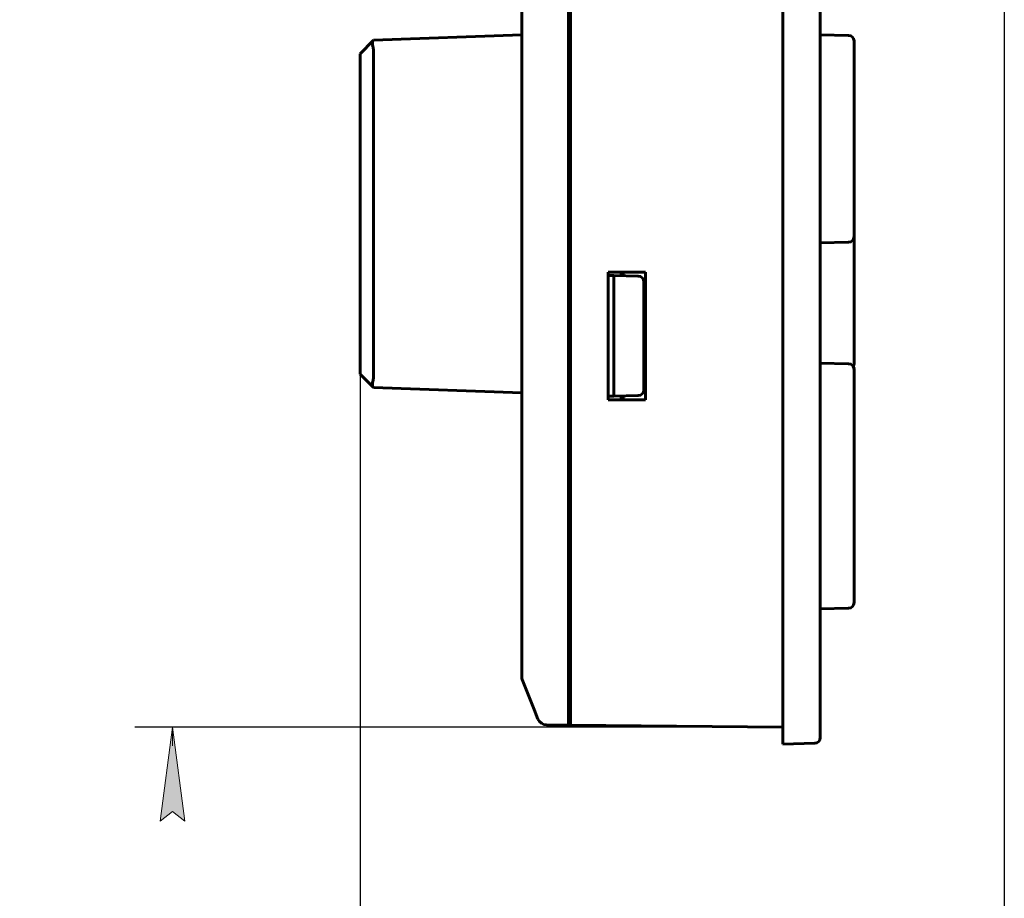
# Model space of a CAD drawing. Header units: millimetres. Extents: x 0 to 210, y 0 to 297.
# Tile 11 of 18: x 131 to 183, y 154 to 200. Entities that reach past the tile are written whole.
import ezdxf

# ---------------------------------------------------------------- set-up
doc = ezdxf.new("R2010")
doc.units = ezdxf.units.MM
doc.linetypes.add('K5LT_BASIC', pattern=[0])
doc.linetypes.add('K5LT_THIN', pattern=[0])
doc.layers.add('Системный слой', color=7, linetype='Continuous')
doc.styles.add('KDIMTEXTSTYLE', font='GOST_AU.SHX', dxfattribs={"width": 0.96, "oblique": 15, "height": 5})
doc.dimstyles.new('KDIMSTYLE (1.00)', dxfattribs={"dimtxt": 5, "dimasz": 1, "dimexe": 2, "dimexo": 0, "dimgap": 1, "dimtad": 1, "dimtxsty": 'KDIMTEXTSTYLE', "dimsah": 1, "dimcen": 0, "dimdle": 1, "dimadec": 0, "dimazin": 0, "dimtfac": 0.667, "dimtmove": 0, "dimatfit": 3, "dimfxl": 1, "dimtvp": 1, "dimtolj": 1, "dimtzin": 0, "dimarcsym": 0})

# ---------------------------------------------------------------- blocks, each defined once
blk = doc.blocks.new('U1')
at = {"layer": 'Системный слой', "color": 150, "linetype": 'K5LT_BASIC', "lineweight": 60, "true_color": 0x0080ff}
for p, q in [((173.613, 182.447), (173.613, 182.34)), ((173.613, 182.156), (173.613, 182.11)), ((173.613, 181.652), (173.613, 181.317))]:
    blk.add_line(p, q, dxfattribs=at)
blk = doc.blocks.new('U4')
at = {"layer": 'Системный слой', "color": 150, "linetype": 'K5LT_BASIC', "lineweight": 60, "true_color": 0x0080ff}
for p, q in [((173.613, 199.947), (173.613, 199.84)), ((173.613, 199.656), (173.613, 199.61))]:
    blk.add_line(p, q, dxfattribs=at)
blk = doc.blocks.new('U5')
at = {"layer": 'Системный слой', "color": 150, "linetype": 'K5LT_BASIC', "lineweight": 60, "true_color": 0x0080ff}
for p, q in [((173.613, 188.402), (173.613, 188.358)), ((173.613, 188.139), (173.613, 188.072))]:
    blk.add_line(p, q, dxfattribs=at)
blk = doc.blocks.new('U65')
at = {"layer": 'Системный слой', "color": 150, "linetype": 'K5LT_BASIC', "lineweight": 60, "true_color": 0x0080ff}
for p, q in [((163.113, 186.906), (163.113, 186.706)), ((163.113, 180.307), (163.113, 180.106))]:
    blk.add_line(p, q, dxfattribs=at)
blk = doc.blocks.new('U67')
at = {"layer": 'Системный слой', "color": 150, "linetype": 'K5LT_BASIC', "lineweight": 60, "true_color": 0x0080ff}
for p, q in [((157.713, 166.866), (157.713, 167.053)), ((157.713, 166.572), (157.713, 166.702)), ((157.713, 166.454), (157.713, 166.486))]:
    blk.add_line(p, q, dxfattribs=at)
blk = doc.blocks.new('U71')
at = {"layer": 'Системный слой', "color": 150, "linetype": 'K5LT_BASIC', "lineweight": 60, "true_color": 0x0080ff}
for p, q in [((157.713, 199.662), (157.713, 199.849)), ((157.713, 199.369), (157.713, 199.498)), ((157.713, 199.25), (157.713, 199.282))]:
    blk.add_line(p, q, dxfattribs=at)
blk = doc.blocks.new('U72')
at = {"layer": 'Системный слой', "color": 150, "linetype": 'K5LT_BASIC', "lineweight": 60, "true_color": 0x0080ff}
for p, q in [((163.013, 186.906), (163.013, 186.707)), ((163.013, 180.305), (163.013, 180.106))]:
    blk.add_line(p, q, dxfattribs=at)
blk = doc.blocks.new('KDIMARROW_01')
at = {"layer": 'Системный слой'}
blk.add_hatch(color=0, dxfattribs=at).paths.add_polyline_path([(-5, -0.658), (0, 0), (-5, 0.658), (-4.5, 0)])
at = {"layer": 'Системный слой', "color": 0, "linetype": 'K5LT_THIN', "lineweight": 18}
for p, q in [((-4.5, 0), (-5, 0.658)), ((-5, 0.658), (0, 0)), ((0, 0), (-5, -0.658)), ((-5, -0.658), (-4.5, 0)), ((0, 0), (-1, 0))]:
    blk.add_line(p, q, dxfattribs=at)

msp = doc.modelspace()

# ---------------------------------------------------------------- linework, layer by layer
at = {"layer": 'Системный слой', "color": 150, "linetype": 'K5LT_BASIC', "lineweight": 60, "true_color": 0x0080ff}
for p, q in [((171.613, 251.456), (171.613, 162.756)), ((173.613, 251.412), (173.613, 162.756)), ((160.213, 163.756), (160.213, 248.256)), ((160.313, 248.256), (160.313, 163.756)), ((157.713, 165.314), (157.713, 246.602)), ((157.713, 199.849), (157.713, 199.662)), ((173.613, 199.938), (173.613, 199.929)), ((173.613, 199.656), (173.613, 199.929)), ((149.795, 199.244), (149.813, 199.263)), ((149.813, 199.263), (157.713, 199.539)), ((173.613, 199.543), (175.119, 199.517)), ((149.795, 199.244), (149.113, 198.538)), ((149.813, 181.249), (149.813, 198.763)), ((175.413, 199.217), (175.413, 198.517)), ((149.113, 198.191), (149.113, 198.538)), ((175.413, 198.517), (175.413, 189.495)), ((149.113, 181.821), (149.113, 198.191)), ((175.413, 189.495), (175.413, 188.795)), ((175.413, 189), (175.413, 184.519)), ((173.613, 188.469), (175.119, 188.495)), ((160.213, 187.756), (160.313, 187.761)), ((173.613, 188.067), (173.613, 188.085)), ((160.213, 186.756), (160.313, 186.754)), ((162.313, 186.906), (162.313, 180.106)), ((164.313, 186.906), (162.313, 186.906)), ((162.313, 186.72), (162.324, 186.719)), ((162.324, 186.719), (162.324, 180.293)), ((162.324, 186.719), (162.613, 186.714)), ((162.613, 186.714), (163.919, 186.692)), ((162.613, 186.714), (162.613, 180.298)), ((164.313, 180.106), (164.313, 186.906)), ((164.213, 186.392), (164.213, 180.621)), ((173.613, 184.403), (173.613, 183.752)), ((175.413, 184.519), (175.413, 184.025)), ((175.413, 184.025), (175.413, 182.25)), ((173.613, 182.156), (173.613, 182.438)), ((173.613, 182.043), (175.119, 182.017)), ((175.413, 182.25), (175.413, 182.045)), ((149.113, 181.474), (149.113, 181.821)), ((149.795, 180.769), (149.113, 181.474)), ((149.795, 180.769), (149.113, 181.474)), ((175.413, 181.717), (175.413, 181.017)), ((175.413, 181.017), (175.413, 169.995)), ((149.813, 180.75), (149.795, 180.769)), ((149.813, 180.75), (157.713, 180.474)), ((160.213, 180.256), (160.313, 180.258)), ((162.313, 180.293), (162.324, 180.293)), ((162.313, 180.106), (164.313, 180.106)), ((162.324, 180.293), (162.613, 180.298)), ((162.613, 180.298), (163.919, 180.321)), ((160.213, 179.256), (160.313, 179.251)), ((175.413, 169.995), (175.413, 169.295)), ((173.613, 169.715), (173.613, 168.572)), ((173.613, 168.969), (175.119, 168.995)), ((173.613, 168.566), (173.613, 168.583)), ((157.735, 165.203), (158.378, 163.594)), ((160.313, 164.358), (160.213, 164.356)), ((160.213, 163.756), (160.213, 162.756)), ((160.313, 162.756), (160.313, 163.756)), ((158.378, 163.594), (158.579, 163.091)), ((159.035, 162.777), (160.213, 162.756)), ((160.213, 162.756), (160.313, 162.758)), ((171.613, 162.658), (160.313, 162.756)), ((171.613, 161.756), (171.613, 162.756)), ((173.613, 162.756), (173.613, 162.101)), ((173.321, 161.801), (171.613, 161.756))]:
    msp.add_line(p, q, dxfattribs=at)
for centre, radius, start, end in [((175.113, 199.217), 0.3, 0, 89), ((175.113, 199.217), 0.3, 0, 89), ((158.013, 199.249), 0.3, 179.5784, 180), ((158.013, 198.66), 0.3, 180, 180.2394), ((158.013, 198.66), 0.3, 180, 180.2394), ((175.113, 188.795), 0.3, 271, 0), ((163.913, 186.392), 0.3, 360, 89), ((175.113, 181.717), 0.3, 0, 89), ((175.113, 182.045), 0.3, 326.8454, 0), ((175.113, 181.717), 0.3, 0, 33.1546), ((163.913, 180.621), 0.3, 271, 0), ((175.113, 169.295), 0.3, 271, 0), ((175.113, 169.295), 0.3, 271, 0), ((158.013, 166.453), 0.3, 179.6281, 180), ((158.013, 166.453), 0.3, 179.6281, 180), ((158.013, 166.453), 0.3, 179.7606, 180), ((158.013, 165.314), 0.3, 180, 201.8014), ((159.044, 163.277), 0.5, 201.8014, 269), ((173.313, 162.101), 0.3, 271.5, 0)]:
    msp.add_arc(centre, radius, start, end, dxfattribs=at)
for points in [[(149.795, 198.897), (149.779, 198.952), (149.758, 199.056), (149.758, 199.177), (149.779, 199.228), (149.795, 199.244)], [(149.813, 198.763), (149.813, 198.809), (149.807, 198.854), (149.795, 198.897)], [(149.795, 180.769), (149.779, 180.785), (149.758, 180.836), (149.758, 180.956), (149.779, 181.061), (149.795, 181.116)], [(149.795, 181.116), (149.807, 181.159), (149.813, 181.203), (149.813, 181.249)]]:
    msp.add_open_spline(points, degree=3, dxfattribs=at)

# ---------------------------------------------------------------- block references
at = {"layer": 'Системный слой'}
for name in ['U71', 'U4', 'U5', 'U72', 'U65', 'U1', 'U67']:
    msp.add_blockref(name, (0, 0), dxfattribs=at)

# ---------------------------------------------------------------- dimensions: what is measured, and where the dimension line sits
at = {"layer": 'Системный слой', "color": 7}
msp.add_linear_dim(base=(139.113, 162.658), p1=(171.613, 249.355), p2=(171.613, 162.658), angle=90, location=(139.113, 206.006), text='\\H5.0;\\W0.965;\\Q15;\\H5.0;\\W0.965;\\Q15;\\Q15;В1', dimstyle='KDIMSTYLE (1.00)', override={"dimexo": 0, "dimblk1": 'KDIMARROW_01', "dimblk2": 'KDIMARROW_01', "dimse1": 0, "dimse2": 0, "dimclrt": 7, "dimtolj": 1}, dxfattribs=at).render()
msp.add_linear_dim(base=(149.113, 146.756), p1=(183.413, 217.023), p2=(149.113, 181.821), location=(166.263, 146.756), text='\\H5.0;\\W0.965;\\Q15;\\H5.0;\\W0.965;\\Q15;\\Q15;Г', dimstyle='KDIMSTYLE (1.00)', override={"dimexo": 0, "dimblk1": 'KDIMARROW_01', "dimblk2": 'KDIMARROW_01', "dimse1": 0, "dimse2": 0, "dimclrt": 7, "dimtolj": 1}, dxfattribs=at).render()

doc.saveas('drawing.dxf')
